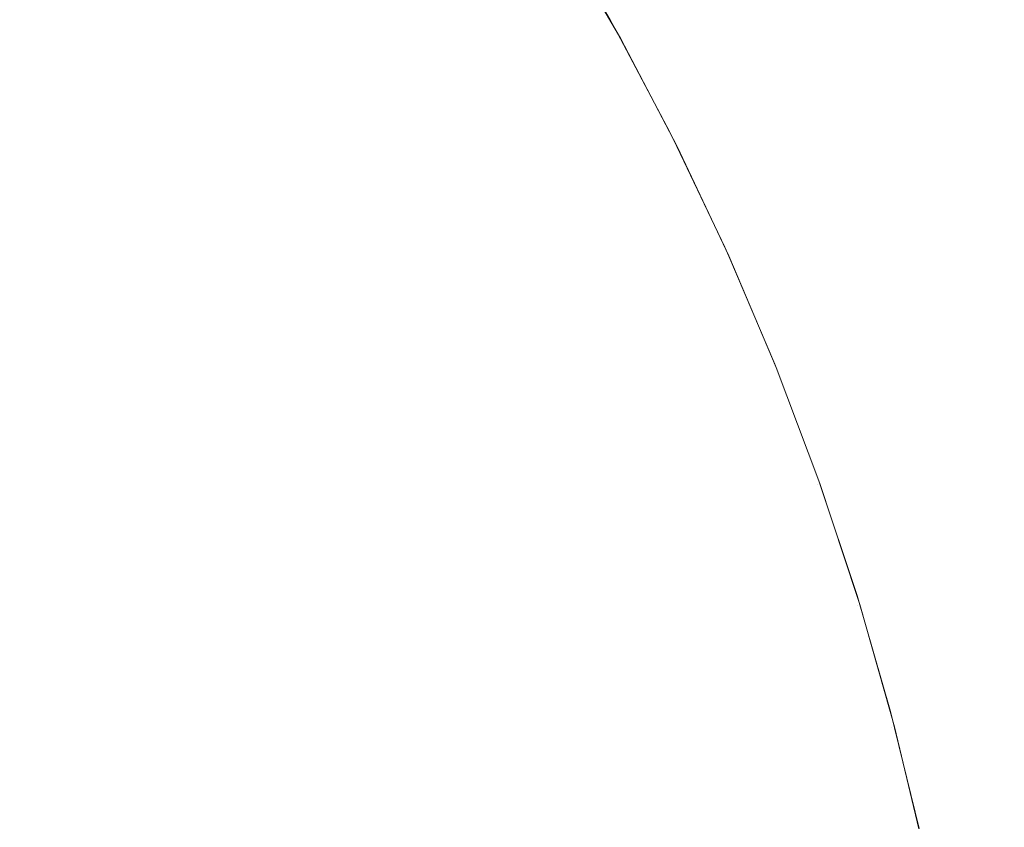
# Model space of a CAD drawing. Header units: centimetres. Extents: x -25.9 to 27.4, y -21.7 to -19.9.
# Tile 90 of 202: x -8.0198 to -7.987, y -19.9381 to -19.9112. Entities that reach past the tile are written whole.
import ezdxf

# ---------------------------------------------------------------- set-up
doc = ezdxf.new("R2010")
doc.units = ezdxf.units.CM
doc.header["$LTSCALE"] = 2.54
doc.layers.add('Lucido design-1', color=7, linetype='Continuous')

# ---------------------------------------------------------------- blocks, each defined once
blk = doc.blocks.new('Gruppo-5-1')
at = {"color": 7, "linetype": 'Continuous', "lineweight": 9}
for points, invisible_edges in [([(-8.016816, -19.907736, 875.673687), (-8.014662, -19.910783, 875.673687), (-8.016344, -19.911919, 875.670122), (-8.018448, -19.908944, 875.670122)], 15), ([(-8.002636, -19.907759, 875.712891), (-8.000495, -19.911407, 875.712891), (-8.000876, -19.91162, 875.708777), (-8.003008, -19.907988, 875.708777)], 15), ([(-8.002409, -19.907619, 875.717024), (-8.000263, -19.911277, 875.717024), (-8.000495, -19.911407, 875.712891), (-8.002636, -19.907759, 875.712891)], 15), ([(-8.001862, -19.908363, 875.721383), (-8.00018, -19.911231, 875.721383), (-8.000263, -19.911277, 875.717024), (-8.002409, -19.907619, 875.717024)], 14), ([(-8.010355, -19.907872, 875.684856), (-8.008212, -19.911192, 875.684856), (-8.009558, -19.912021, 875.68106), (-8.011665, -19.908757, 875.68106)], 15), ([(-8.003008, -19.907988, 875.708777), (-8.000876, -19.91162, 875.708777), (-8.001405, -19.911915, 875.704687), (-8.003524, -19.908305, 875.704687)], 15), ([(-8.003524, -19.908305, 875.704687), (-8.001405, -19.911915, 875.704687), (-8.002081, -19.912292, 875.70063), (-8.004182, -19.908711, 875.70063)], 15), ([(-8.00018, -19.911231, 875.721383), (-8.001849, -19.908355, 875.921383), (-7.999828, -19.911866, 875.921383)], 9), ([(-8.001849, -19.908355, 875.921383), (-8.00174, -19.908355, 875.926372), (-7.999721, -19.911866, 875.926284), (-7.999828, -19.911866, 875.921383)], 7), ([(-8.00174, -19.908355, 875.926372), (-8.001414, -19.908355, 875.931351), (-7.9994, -19.911866, 875.931175), (-7.999721, -19.911866, 875.926284)], 15), ([(-8.001414, -19.908355, 875.931351), (-8.000871, -19.908355, 875.936311), (-7.998867, -19.911866, 875.936048), (-7.9994, -19.911866, 875.931175)], 15), ([(-8.000871, -19.908355, 875.936311), (-8.000112, -19.908355, 875.941243), (-7.998121, -19.911866, 875.940892), (-7.998867, -19.911866, 875.936048)], 15), ([(-8.000112, -19.908355, 875.941243), (-7.999138, -19.908355, 875.946137), (-7.997165, -19.911866, 875.9457), (-7.998121, -19.911866, 875.940892)], 15), ([(-7.999138, -19.908355, 875.946137), (-7.997952, -19.908355, 875.950984), (-7.996, -19.911866, 875.950461), (-7.997165, -19.911866, 875.9457)], 15), ([(-7.997952, -19.908355, 875.950984), (-7.996556, -19.908355, 875.955775), (-7.994628, -19.911866, 875.955167), (-7.996, -19.911866, 875.950461)], 15), ([(-7.996556, -19.908355, 875.955775), (-7.994952, -19.908355, 875.9605), (-7.993052, -19.911866, 875.959808), (-7.994628, -19.911866, 875.955167)], 15), ([(-7.994952, -19.908355, 875.9605), (-7.993143, -19.908355, 875.96515), (-7.991276, -19.911866, 875.964377), (-7.993052, -19.911866, 875.959808)], 15), ([(-7.993143, -19.908355, 875.96515), (-7.991134, -19.908355, 875.969717), (-7.989302, -19.911866, 875.968863), (-7.991276, -19.911866, 875.964377)], 15), ([(-7.991134, -19.908355, 875.969717), (-7.988927, -19.908355, 875.974193), (-7.987134, -19.911866, 875.973259), (-7.989302, -19.911866, 875.968863)], 15), ([(-7.988927, -19.908355, 875.974193), (-7.986527, -19.908355, 875.978567), (-7.984776, -19.911866, 875.977557), (-7.987134, -19.911866, 875.973259)], 15), ([(-8.011665, -19.908757, 875.68106), (-8.009558, -19.912021, 875.68106), (-8.011035, -19.91293, 875.677334), (-8.013101, -19.909728, 875.677334)], 15), ([(-8.004182, -19.908711, 875.70063), (-8.002081, -19.912292, 875.70063), (-8.002901, -19.912751, 875.696612), (-8.004982, -19.909203, 875.696612)], 15), ([(-8.018448, -19.908944, 875.670122), (-8.016344, -19.911919, 875.670122), (-8.018143, -19.913136, 875.666648), (-8.020195, -19.910235, 875.666648)], 15), ([(-8.004982, -19.909203, 875.696612), (-8.002901, -19.912751, 875.696612), (-8.003864, -19.913289, 875.692639), (-8.005922, -19.909782, 875.692639)], 15), ([(-8.013101, -19.909728, 875.677334), (-8.011035, -19.91293, 875.677334), (-8.012639, -19.913918, 875.673687), (-8.014662, -19.910783, 875.673687)], 15), ([(-8.005922, -19.909782, 875.692639), (-8.003864, -19.913289, 875.692639), (-8.004969, -19.913906, 875.688718), (-8.006999, -19.910445, 875.688718)], 15), ([(-8.020195, -19.910235, 875.666648), (-8.018143, -19.913136, 875.666648), (-8.020058, -19.91443, 875.663268), (-8.022053, -19.911609, 875.663268)], 15), ([(-8.006999, -19.910445, 875.688718), (-8.004969, -19.913906, 875.688718), (-8.006212, -19.9146, 875.684856), (-8.008212, -19.911192, 875.684856)], 15), ([(-8.014662, -19.910783, 875.673687), (-8.012639, -19.913918, 875.673687), (-8.014367, -19.914982, 875.670122), (-8.016344, -19.911919, 875.670122)], 15), ([(-25.787481, -19.911134, 876.408631), (-25.787481, -19.913834, 876.410068), (27.312519, -19.913834, 876.410068), (27.312519, -19.911134, 876.408631)], 10), ([(-8.008212, -19.911192, 875.684856), (-8.006212, -19.9146, 875.684856), (-8.007592, -19.915371, 875.68106), (-8.009558, -19.912021, 875.68106)], 15), ([(-8.000263, -19.911277, 875.717024), (-7.998274, -19.915022, 875.717024), (-7.998511, -19.915142, 875.712891), (-8.000495, -19.911407, 875.712891)], 15), ([(-8.000263, -19.911277, 875.717024), (-8.00018, -19.911231, 875.721383), (-7.999839, -19.911872, 875.721383)], 9), ([(-7.999839, -19.911872, 875.721383), (-7.998189, -19.91498, 875.721383), (-7.998274, -19.915022, 875.717024), (-8.000263, -19.911277, 875.717024)], 14), ([(-7.999828, -19.911866, 875.921383), (-7.999839, -19.911872, 875.721383), (-8.00018, -19.911231, 875.721383)], 9), ([(-8.000876, -19.91162, 875.708777), (-7.998901, -19.915339, 875.708777), (-7.999442, -19.915612, 875.704687), (-8.001405, -19.911915, 875.704687)], 15), ([(-8.000495, -19.911407, 875.712891), (-7.998511, -19.915142, 875.712891), (-7.998901, -19.915339, 875.708777), (-8.000876, -19.91162, 875.708777)], 15), ([(-8.016344, -19.911919, 875.670122), (-8.014367, -19.914982, 875.670122), (-8.016217, -19.916121, 875.666648), (-8.018143, -19.913136, 875.666648)], 15), ([(-8.009558, -19.912021, 875.68106), (-8.007592, -19.915371, 875.68106), (-8.009106, -19.916217, 875.677334), (-8.011035, -19.91293, 875.677334)], 15), ([(-8.001405, -19.911915, 875.704687), (-7.999442, -19.915612, 875.704687), (-8.000133, -19.91596, 875.70063), (-8.002081, -19.912292, 875.70063)], 15), ([(-7.998189, -19.91498, 875.721383), (-7.999839, -19.911872, 875.721383), (-7.999828, -19.911866, 875.921383)], 10), ([(-7.998189, -19.91498, 875.721383), (-7.999828, -19.911866, 875.921383), (-7.997952, -19.915452, 875.921383)], 9), ([(-7.999828, -19.911866, 875.921383), (-7.999721, -19.911866, 875.926284), (-7.997847, -19.915452, 875.926202), (-7.997952, -19.915452, 875.921383)], 7), ([(-7.999721, -19.911866, 875.926284), (-7.9994, -19.911866, 875.931175), (-7.997532, -19.915452, 875.931012), (-7.997847, -19.915452, 875.926202)], 15), ([(-7.9994, -19.911866, 875.931175), (-7.998867, -19.911866, 875.936048), (-7.997007, -19.915452, 875.935803), (-7.997532, -19.915452, 875.931012)], 15), ([(-7.998867, -19.911866, 875.936048), (-7.998121, -19.911866, 875.940892), (-7.996274, -19.915452, 875.940567), (-7.997007, -19.915452, 875.935803)], 15), ([(-7.998121, -19.911866, 875.940892), (-7.997165, -19.911866, 875.9457), (-7.995334, -19.915452, 875.945294), (-7.996274, -19.915452, 875.940567)], 15), ([(-7.997165, -19.911866, 875.9457), (-7.996, -19.911866, 875.950461), (-7.994188, -19.915452, 875.949975), (-7.995334, -19.915452, 875.945294)], 15), ([(-7.996, -19.911866, 875.950461), (-7.994628, -19.911866, 875.955167), (-7.992839, -19.915452, 875.954603), (-7.994188, -19.915452, 875.949975)], 15), ([(-7.994628, -19.911866, 875.955167), (-7.993052, -19.911866, 875.959808), (-7.99129, -19.915452, 875.959167), (-7.992839, -19.915452, 875.954603)], 15), ([(-7.993052, -19.911866, 875.959808), (-7.991276, -19.911866, 875.964377), (-7.989543, -19.915452, 875.963659), (-7.99129, -19.915452, 875.959167)], 15), ([(-7.991276, -19.911866, 875.964377), (-7.989302, -19.911866, 875.968863), (-7.987602, -19.915452, 875.968071), (-7.989543, -19.915452, 875.963659)], 15), ([(-7.989302, -19.911866, 875.968863), (-7.987134, -19.911866, 875.973259), (-7.98547, -19.915452, 875.972393), (-7.987602, -19.915452, 875.968071)], 15), ([(-7.987134, -19.911866, 875.973259), (-7.984776, -19.911866, 875.977557), (-7.983152, -19.915452, 875.976619), (-7.98547, -19.915452, 875.972393)], 15), ([(-8.002081, -19.912292, 875.70063), (-8.000133, -19.91596, 875.70063), (-8.000972, -19.916383, 875.696612), (-8.002901, -19.912751, 875.696612)], 15), ([(-8.011035, -19.91293, 875.677334), (-8.009106, -19.916217, 875.677334), (-8.01075, -19.917135, 875.673687), (-8.012639, -19.913918, 875.673687)], 15), ([(-8.002901, -19.912751, 875.696612), (-8.000972, -19.916383, 875.696612), (-8.001957, -19.91688, 875.692639), (-8.003864, -19.913289, 875.692639)], 15), ([(-8.018143, -19.913136, 875.666648), (-8.016217, -19.916121, 875.666648), (-8.018185, -19.917332, 875.663268), (-8.020058, -19.91443, 875.663268)], 15), ([(-8.003864, -19.913289, 875.692639), (-8.001957, -19.91688, 875.692639), (-8.003087, -19.917449, 875.688718), (-8.004969, -19.913906, 875.688718)], 15), ([(27.312519, -19.914889, 876.410631), (27.312519, -19.913834, 876.410068), (-25.787481, -19.913834, 876.410068), (-25.787481, -19.914889, 876.410631)], 10), ([(-8.012639, -19.913918, 875.673687), (-8.01075, -19.917135, 875.673687), (-8.012522, -19.918125, 875.670122), (-8.014367, -19.914982, 875.670122)], 15), ([(-8.004969, -19.913906, 875.688718), (-8.003087, -19.917449, 875.688718), (-8.004359, -19.91809, 875.684856), (-8.006212, -19.9146, 875.684856)], 15), ([(-8.020058, -19.91443, 875.663268), (-8.018185, -19.917332, 875.663268), (-8.020267, -19.918614, 875.659988), (-8.022084, -19.915799, 875.659988)], 15), ([(-8.006212, -19.9146, 875.684856), (-8.004359, -19.91809, 875.684856), (-8.00577, -19.918802, 875.68106), (-8.007592, -19.915371, 875.68106)], 15), ([(-25.787481, -19.914889, 876.410631), (-25.787481, -19.917746, 876.411999), (27.312519, -19.917746, 876.411999), (27.312519, -19.914889, 876.410631)], 10), ([(-8.014367, -19.914982, 875.670122), (-8.012522, -19.918125, 875.670122), (-8.014419, -19.919185, 875.666648), (-8.016217, -19.916121, 875.666648)], 15), ([(-7.998274, -19.915022, 875.717024), (-7.998189, -19.91498, 875.721383), (-7.997961, -19.915456, 875.721383)], 9), ([(-7.997952, -19.915452, 875.921383), (-7.997961, -19.915456, 875.721383), (-7.998189, -19.91498, 875.721383)], 9), ([(-7.998901, -19.915339, 875.708777), (-7.997085, -19.919139, 875.708777), (-7.997637, -19.919388, 875.704687), (-7.999442, -19.915612, 875.704687)], 15), ([(-7.998511, -19.915142, 875.712891), (-7.996688, -19.918959, 875.712891), (-7.997085, -19.919139, 875.708777), (-7.998901, -19.915339, 875.708777)], 15), ([(-7.998274, -19.915022, 875.717024), (-7.996445, -19.918849, 875.717024), (-7.996688, -19.918959, 875.712891), (-7.998511, -19.915142, 875.712891)], 15), ([(-7.997961, -19.915456, 875.721383), (-7.996358, -19.91881, 875.721383), (-7.996445, -19.918849, 875.717024), (-7.998274, -19.915022, 875.717024)], 14), ([(-8.007592, -19.915371, 875.68106), (-8.00577, -19.918802, 875.68106), (-8.007318, -19.919583, 875.677334), (-8.009106, -19.916217, 875.677334)], 15), ([(-7.999442, -19.915612, 875.704687), (-7.997637, -19.919388, 875.704687), (-7.998342, -19.919707, 875.70063), (-8.000133, -19.91596, 875.70063)], 15), ([(-7.996358, -19.91881, 875.721383), (-7.997961, -19.915456, 875.721383), (-7.997952, -19.915452, 875.921383)], 10), ([(-7.996358, -19.91881, 875.721383), (-7.997952, -19.915452, 875.921383), (-7.996225, -19.919106, 875.921383)], 9), ([(-7.997952, -19.915452, 875.921383), (-7.997847, -19.915452, 875.926202), (-7.996121, -19.919106, 875.926127), (-7.996225, -19.919106, 875.921383)], 7), ([(-7.997847, -19.915452, 875.926202), (-7.997532, -19.915452, 875.931012), (-7.995811, -19.919106, 875.930861), (-7.996121, -19.919106, 875.926127)], 15), ([(-7.997532, -19.915452, 875.931012), (-7.997007, -19.915452, 875.935803), (-7.995295, -19.919106, 875.935577), (-7.995811, -19.919106, 875.930861)], 15), ([(-7.997007, -19.915452, 875.935803), (-7.996274, -19.915452, 875.940567), (-7.994573, -19.919106, 875.940267), (-7.995295, -19.919106, 875.935577)], 15), ([(-7.996274, -19.915452, 875.940567), (-7.995334, -19.915452, 875.945294), (-7.993647, -19.919106, 875.94492), (-7.994573, -19.919106, 875.940267)], 15), ([(-7.995334, -19.915452, 875.945294), (-7.994188, -19.915452, 875.949975), (-7.99252, -19.919106, 875.949528), (-7.993647, -19.919106, 875.94492)], 15), ([(-7.994188, -19.915452, 875.949975), (-7.992839, -19.915452, 875.954603), (-7.991192, -19.919106, 875.954083), (-7.99252, -19.919106, 875.949528)], 15), ([(-7.992839, -19.915452, 875.954603), (-7.99129, -19.915452, 875.959167), (-7.989667, -19.919106, 875.958576), (-7.991192, -19.919106, 875.954083)], 15), ([(-7.99129, -19.915452, 875.959167), (-7.989543, -19.915452, 875.963659), (-7.987947, -19.919106, 875.962998), (-7.989667, -19.919106, 875.958576)], 15), ([(-7.989543, -19.915452, 875.963659), (-7.987602, -19.915452, 875.968071), (-7.986037, -19.919106, 875.967341), (-7.987947, -19.919106, 875.962998)], 15), ([(-7.987602, -19.915452, 875.968071), (-7.98547, -19.915452, 875.972393), (-7.983938, -19.919106, 875.971596), (-7.986037, -19.919106, 875.967341)], 15), ([(-8.000133, -19.91596, 875.70063), (-7.998342, -19.919707, 875.70063), (-7.999198, -19.920094, 875.696612), (-8.000972, -19.916383, 875.696612)], 15), ([(-8.016217, -19.916121, 875.666648), (-8.014419, -19.919185, 875.666648), (-8.016436, -19.920312, 875.663268), (-8.018185, -19.917332, 875.663268)], 15), ([(-8.009106, -19.916217, 875.677334), (-8.007318, -19.919583, 875.677334), (-8.009, -19.920431, 875.673687), (-8.01075, -19.917135, 875.673687)], 15), ([(-8.000972, -19.916383, 875.696612), (-7.999198, -19.920094, 875.696612), (-8.000204, -19.920548, 875.692639), (-8.001957, -19.91688, 875.692639)], 15), ([(-8.001957, -19.91688, 875.692639), (-8.000204, -19.920548, 875.692639), (-8.001357, -19.921069, 875.688718), (-8.003087, -19.917449, 875.688718)], 15), ([(-8.01075, -19.917135, 875.673687), (-8.009, -19.920431, 875.673687), (-8.010813, -19.921345, 875.670122), (-8.012522, -19.918125, 875.670122)], 15), ([(-8.018185, -19.917332, 875.663268), (-8.016436, -19.920312, 875.663268), (-8.018571, -19.921504, 875.659988), (-8.020267, -19.918614, 875.659988)], 15), ([(-8.003087, -19.917449, 875.688718), (-8.001357, -19.921069, 875.688718), (-8.002655, -19.921656, 875.684856), (-8.004359, -19.91809, 875.684856)], 15), ([(27.312519, -19.918732, 876.412471), (27.312519, -19.917746, 876.411999), (-25.787481, -19.917746, 876.411999), (-25.787481, -19.918732, 876.412471)], 10), ([(-8.012522, -19.918125, 875.670122), (-8.010813, -19.921345, 875.670122), (-8.012752, -19.922323, 875.666648), (-8.014419, -19.919185, 875.666648)], 15), ([(-8.004359, -19.91809, 875.684856), (-8.002655, -19.921656, 875.684856), (-8.004095, -19.922307, 875.68106), (-8.00577, -19.918802, 875.68106)], 15), ([(-8.020267, -19.918614, 875.659988), (-8.018571, -19.921504, 875.659988), (-8.020818, -19.92276, 875.656814), (-8.022459, -19.919964, 875.656814)], 15), ([(-25.787481, -19.918732, 876.412471), (-25.787481, -19.921738, 876.413756), (27.312519, -19.921738, 876.413756), (27.312519, -19.918732, 876.412471)], 10), ([(-8.00577, -19.918802, 875.68106), (-8.004095, -19.922307, 875.68106), (-8.005675, -19.923021, 875.677334), (-8.007318, -19.919583, 875.677334)], 15), ([(-7.996445, -19.918849, 875.717024), (-7.994781, -19.92275, 875.717024), (-7.995027, -19.922849, 875.712891), (-7.996688, -19.918959, 875.712891)], 15), ([(-7.996445, -19.918849, 875.717024), (-7.996358, -19.91881, 875.721383), (-7.996231, -19.919109, 875.721383)], 9), ([(-7.996231, -19.919109, 875.721383), (-7.994692, -19.922714, 875.721383), (-7.994781, -19.92275, 875.717024), (-7.996445, -19.918849, 875.717024)], 14), ([(-7.996225, -19.919106, 875.921383), (-7.996231, -19.919109, 875.721383), (-7.996358, -19.91881, 875.721383)], 9), ([(-8.014419, -19.919185, 875.666648), (-8.012752, -19.922323, 875.666648), (-8.014816, -19.923363, 875.663268), (-8.016436, -19.920312, 875.663268)], 15), ([(-7.997085, -19.919139, 875.708777), (-7.995433, -19.923012, 875.708777), (-7.995995, -19.923238, 875.704687), (-7.997637, -19.919388, 875.704687)], 15), ([(-7.996688, -19.918959, 875.712891), (-7.995027, -19.922849, 875.712891), (-7.995433, -19.923012, 875.708777), (-7.997085, -19.919139, 875.708777)], 15), ([(-7.994692, -19.922714, 875.721383), (-7.996231, -19.919109, 875.721383), (-7.996225, -19.919106, 875.921383)], 10), ([(-7.996225, -19.919106, 875.921383), (-7.994649, -19.922823, 875.921383), (-7.994651, -19.922824, 875.721383), (-7.994692, -19.922714, 875.721383)], 10), ([(-7.996225, -19.919106, 875.921383), (-7.996121, -19.919106, 875.926127), (-7.994547, -19.922823, 875.926058), (-7.994649, -19.922823, 875.921383)], 7), ([(-7.996121, -19.919106, 875.926127), (-7.995811, -19.919106, 875.930861), (-7.994241, -19.922823, 875.930724), (-7.994547, -19.922823, 875.926058)], 15), ([(-7.995811, -19.919106, 875.930861), (-7.995295, -19.919106, 875.935577), (-7.993732, -19.922823, 875.935372), (-7.994241, -19.922823, 875.930724)], 15), ([(-7.995295, -19.919106, 875.935577), (-7.994573, -19.919106, 875.940267), (-7.99302, -19.922823, 875.939993), (-7.993732, -19.922823, 875.935372)], 15), ([(-7.994573, -19.919106, 875.940267), (-7.993647, -19.919106, 875.94492), (-7.992108, -19.922823, 875.944579), (-7.99302, -19.922823, 875.939993)], 15), ([(-7.993647, -19.919106, 875.94492), (-7.99252, -19.919106, 875.949528), (-7.990997, -19.922823, 875.94912), (-7.992108, -19.922823, 875.944579)], 15), ([(-7.99252, -19.919106, 875.949528), (-7.991192, -19.919106, 875.954083), (-7.989689, -19.922823, 875.953609), (-7.990997, -19.922823, 875.94912)], 15), ([(-7.991192, -19.919106, 875.954083), (-7.989667, -19.919106, 875.958576), (-7.988186, -19.922823, 875.958037), (-7.989689, -19.922823, 875.953609)], 15), ([(-7.989667, -19.919106, 875.958576), (-7.987947, -19.919106, 875.962998), (-7.986491, -19.922823, 875.962395), (-7.988186, -19.922823, 875.958037)], 15), ([(-7.987947, -19.919106, 875.962998), (-7.986037, -19.919106, 875.967341), (-7.984608, -19.922823, 875.966674), (-7.986491, -19.922823, 875.962395)], 15), ([(-8.007318, -19.919583, 875.677334), (-8.005675, -19.923021, 875.677334), (-8.007391, -19.923797, 875.673687), (-8.009, -19.920431, 875.673687)], 15), ([(-7.997637, -19.919388, 875.704687), (-7.995995, -19.923238, 875.704687), (-7.996712, -19.923526, 875.70063), (-7.998342, -19.919707, 875.70063)], 15), ([(-7.998342, -19.919707, 875.70063), (-7.996712, -19.923526, 875.70063), (-7.997584, -19.923876, 875.696612), (-7.999198, -19.920094, 875.696612)], 15), ([(-7.999198, -19.920094, 875.696612), (-7.997584, -19.923876, 875.696612), (-7.998608, -19.924288, 875.692639), (-8.000204, -19.920548, 875.692639)], 15), ([(-8.016436, -19.920312, 875.663268), (-8.014816, -19.923363, 875.663268), (-8.016999, -19.924464, 875.659988), (-8.018571, -19.921504, 875.659988)], 15), ([(-8.009, -19.920431, 875.673687), (-8.007391, -19.923797, 875.673687), (-8.009241, -19.924633, 875.670122), (-8.010813, -19.921345, 875.670122)], 15), ([(-8.000204, -19.920548, 875.692639), (-7.998608, -19.924288, 875.692639), (-7.999782, -19.92476, 875.688718), (-8.001357, -19.921069, 875.688718)], 15), ([(-8.001357, -19.921069, 875.688718), (-7.999782, -19.92476, 875.688718), (-8.001104, -19.925291, 875.684856), (-8.002655, -19.921656, 875.684856)], 15), ([(-8.018571, -19.921504, 875.659988), (-8.016999, -19.924464, 875.659988), (-8.019298, -19.925623, 875.656814), (-8.020818, -19.92276, 875.656814)], 15), ([(-8.010813, -19.921345, 875.670122), (-8.009241, -19.924633, 875.670122), (-8.011221, -19.925528, 875.666648), (-8.012752, -19.922323, 875.666648)], 15), ([(27.312519, -19.922654, 876.414148), (27.312519, -19.921738, 876.413756), (-25.787481, -19.921738, 876.413756), (-25.787481, -19.922654, 876.414148)], 10), ([(-8.002655, -19.921656, 875.684856), (-8.001104, -19.925291, 875.684856), (-8.00257, -19.92588, 875.68106), (-8.004095, -19.922307, 875.68106)], 15), ([(-8.012752, -19.922323, 875.666648), (-8.011221, -19.925528, 875.666648), (-8.013326, -19.92648, 875.663268), (-8.014816, -19.923363, 875.663268)], 15), ([(-8.004095, -19.922307, 875.68106), (-8.00257, -19.92588, 875.68106), (-8.004179, -19.926527, 875.677334), (-8.005675, -19.923021, 875.677334)], 15), ([(-25.787481, -19.922654, 876.414148), (-25.787481, -19.925803, 876.415338), (27.312519, -19.925803, 876.415338), (27.312519, -19.922654, 876.414148)], 10), ([(-8.020818, -19.92276, 875.656814), (-8.019298, -19.925623, 875.656814), (-8.021708, -19.926838, 875.65375), (-8.023175, -19.924076, 875.65375)], 15), ([(-7.995027, -19.922849, 875.712891), (-7.993534, -19.926806, 875.712891), (-7.993946, -19.926952, 875.708777), (-7.995433, -19.923012, 875.708777)], 15), ([(-7.994781, -19.92275, 875.717024), (-7.993283, -19.926718, 875.717024), (-7.993534, -19.926806, 875.712891), (-7.995027, -19.922849, 875.712891)], 15), ([(-7.994781, -19.92275, 875.717024), (-7.994692, -19.922714, 875.721383), (-7.994651, -19.922824, 875.721383)], 9), ([(-7.993283, -19.926718, 875.717024), (-7.994781, -19.92275, 875.717024), (-7.994651, -19.922824, 875.721383), (-7.993227, -19.926597, 875.721383)], 11), ([(-7.994651, -19.922824, 875.721383), (-7.994649, -19.922823, 875.921383), (-7.993225, -19.926597, 875.921383), (-7.993227, -19.926597, 875.721383)], 5), ([(-7.994649, -19.922823, 875.921383), (-7.994547, -19.922823, 875.926058), (-7.993124, -19.926597, 875.925996), (-7.993225, -19.926597, 875.921383)], 7), ([(-7.994547, -19.922823, 875.926058), (-7.994241, -19.922823, 875.930724), (-7.992823, -19.926597, 875.9306), (-7.993124, -19.926597, 875.925996)], 15), ([(-7.994241, -19.922823, 875.930724), (-7.993732, -19.922823, 875.935372), (-7.99232, -19.926597, 875.935186), (-7.992823, -19.926597, 875.9306)], 15), ([(-7.993732, -19.922823, 875.935372), (-7.99302, -19.922823, 875.939993), (-7.991619, -19.926597, 875.939746), (-7.99232, -19.926597, 875.935186)], 15), ([(-7.99302, -19.922823, 875.939993), (-7.992108, -19.922823, 875.944579), (-7.990718, -19.926597, 875.944271), (-7.991619, -19.926597, 875.939746)], 15), ([(-7.992108, -19.922823, 875.944579), (-7.990997, -19.922823, 875.94912), (-7.989622, -19.926597, 875.948752), (-7.990718, -19.926597, 875.944271)], 15), ([(-7.990997, -19.922823, 875.94912), (-7.989689, -19.922823, 875.953609), (-7.988331, -19.926597, 875.953181), (-7.989622, -19.926597, 875.948752)], 15), ([(-7.989689, -19.922823, 875.953609), (-7.988186, -19.922823, 875.958037), (-7.986848, -19.926597, 875.95755), (-7.988331, -19.926597, 875.953181)], 15), ([(-7.988186, -19.922823, 875.958037), (-7.986491, -19.922823, 875.962395), (-7.985176, -19.926597, 875.96185), (-7.986848, -19.926597, 875.95755)], 15), ([(-8.005675, -19.923021, 875.677334), (-8.004179, -19.926527, 875.677334), (-8.005927, -19.927229, 875.673687), (-8.007391, -19.923797, 875.673687)], 15), ([(-7.995433, -19.923012, 875.708777), (-7.993946, -19.926952, 875.708777), (-7.994517, -19.927154, 875.704687), (-7.995995, -19.923238, 875.704687)], 15), ([(-8.014816, -19.923363, 875.663268), (-8.013326, -19.92648, 875.663268), (-8.015554, -19.927487, 875.659988), (-8.016999, -19.924464, 875.659988)], 15), ([(-7.996712, -19.923526, 875.70063), (-7.995246, -19.927411, 875.70063), (-7.996132, -19.927724, 875.696612), (-7.997584, -19.923876, 875.696612)], 15), ([(-7.995995, -19.923238, 875.704687), (-7.994517, -19.927154, 875.704687), (-7.995246, -19.927411, 875.70063), (-7.996712, -19.923526, 875.70063)], 15), ([(-8.007391, -19.923797, 875.673687), (-8.005927, -19.927229, 875.673687), (-8.007811, -19.927986, 875.670122), (-8.009241, -19.924633, 875.670122)], 15), ([(-7.997584, -19.923876, 875.696612), (-7.996132, -19.927724, 875.696612), (-7.997173, -19.928092, 875.692639), (-7.998608, -19.924288, 875.692639)], 15), ([(-8.016999, -19.924464, 875.659988), (-8.015554, -19.927487, 875.659988), (-8.0179, -19.928547, 875.656814), (-8.019298, -19.925623, 875.656814)], 15), ([(-7.998608, -19.924288, 875.692639), (-7.997173, -19.928092, 875.692639), (-7.998366, -19.928513, 875.688718), (-7.999782, -19.92476, 875.688718)], 15), ([(-8.009241, -19.924633, 875.670122), (-8.007811, -19.927986, 875.670122), (-8.009826, -19.928796, 875.666648), (-8.011221, -19.925528, 875.666648)], 15), ([(-7.999782, -19.92476, 875.688718), (-7.998366, -19.928513, 875.688718), (-7.999709, -19.928988, 875.684856), (-8.001104, -19.925291, 875.684856)], 15), ([(-8.001104, -19.925291, 875.684856), (-7.999709, -19.928988, 875.684856), (-8.001199, -19.929515, 875.68106), (-8.00257, -19.92588, 875.68106)], 15), ([(27.312519, -19.92665, 876.415659), (27.312519, -19.925803, 876.415338), (-25.787481, -19.925803, 876.415338), (-25.787481, -19.92665, 876.415659)], 10), ([(-8.019298, -19.925623, 875.656814), (-8.0179, -19.928547, 875.656814), (-8.02036, -19.929659, 875.65375), (-8.021708, -19.926838, 875.65375)], 15), ([(-8.011221, -19.925528, 875.666648), (-8.009826, -19.928796, 875.666648), (-8.011971, -19.929657, 875.663268), (-8.013326, -19.92648, 875.663268)], 15), ([(-8.00257, -19.92588, 875.68106), (-8.001199, -19.929515, 875.68106), (-8.002834, -19.930092, 875.677334), (-8.004179, -19.926527, 875.677334)], 15), ([(-8.013326, -19.92648, 875.663268), (-8.011971, -19.929657, 875.663268), (-8.014239, -19.930569, 875.659988), (-8.015554, -19.927487, 875.659988)], 15), ([(-25.787481, -19.92665, 876.415659), (-25.787481, -19.929934, 876.416742), (27.312519, -19.929934, 876.416742), (27.312519, -19.92665, 876.415659)], 10), ([(-8.004179, -19.926527, 875.677334), (-8.002834, -19.930092, 875.677334), (-8.00461, -19.93072, 875.673687), (-8.005927, -19.927229, 875.673687)], 15), ([(-7.993534, -19.926806, 875.712891), (-7.99221, -19.930824, 875.712891), (-7.992627, -19.930951, 875.708777), (-7.993946, -19.926952, 875.708777)], 15), ([(-7.993283, -19.926718, 875.717024), (-7.991955, -19.930746, 875.717024), (-7.99221, -19.930824, 875.712891), (-7.993534, -19.926806, 875.712891)], 15), ([(-7.993227, -19.926597, 875.721383), (-7.993193, -19.926686, 875.721383), (-7.993283, -19.926718, 875.717024)], 10), ([(-7.991955, -19.930746, 875.717024), (-7.993283, -19.926718, 875.717024), (-7.993193, -19.926686, 875.721383), (-7.991962, -19.930422, 875.721383)], 11), ([(-7.993193, -19.926686, 875.721383), (-7.993227, -19.926597, 875.721383), (-7.993225, -19.926597, 875.921383)], 10), ([(-7.993225, -19.926597, 875.921383), (-7.991956, -19.93042, 875.921383), (-7.991962, -19.930422, 875.721383), (-7.993193, -19.926686, 875.721383)], 10), ([(-7.993225, -19.926597, 875.921383), (-7.993124, -19.926597, 875.925996), (-7.991857, -19.93042, 875.925941), (-7.991956, -19.93042, 875.921383)], 7), ([(-7.993124, -19.926597, 875.925996), (-7.992823, -19.926597, 875.9306), (-7.991559, -19.93042, 875.930489), (-7.991857, -19.93042, 875.925941)], 15), ([(-7.992823, -19.926597, 875.9306), (-7.99232, -19.926597, 875.935186), (-7.991062, -19.93042, 875.93502), (-7.991559, -19.93042, 875.930489)], 15), ([(-7.99232, -19.926597, 875.935186), (-7.991619, -19.926597, 875.939746), (-7.990369, -19.93042, 875.939525), (-7.991062, -19.93042, 875.93502)], 15), ([(-7.991619, -19.926597, 875.939746), (-7.990718, -19.926597, 875.944271), (-7.98948, -19.93042, 875.943996), (-7.990369, -19.93042, 875.939525)], 15), ([(-7.990718, -19.926597, 875.944271), (-7.989622, -19.926597, 875.948752), (-7.988396, -19.93042, 875.948424), (-7.98948, -19.93042, 875.943996)], 15), ([(-7.989622, -19.926597, 875.948752), (-7.988331, -19.926597, 875.953181), (-7.987121, -19.93042, 875.9528), (-7.988396, -19.93042, 875.948424)], 15), ([(-7.988331, -19.926597, 875.953181), (-7.986848, -19.926597, 875.95755), (-7.985656, -19.93042, 875.957116), (-7.987121, -19.93042, 875.9528)], 15), ([(-7.993946, -19.926952, 875.708777), (-7.992627, -19.930951, 875.708777), (-7.993207, -19.931129, 875.704687), (-7.994517, -19.927154, 875.704687)], 15), ([(-8.005927, -19.927229, 875.673687), (-8.00461, -19.93072, 875.673687), (-8.006524, -19.931396, 875.670122), (-8.007811, -19.927986, 875.670122)], 15), ([(-7.995246, -19.927411, 875.70063), (-7.993946, -19.931355, 875.70063), (-7.994845, -19.93163, 875.696612), (-7.996132, -19.927724, 875.696612)], 15), ([(-7.994517, -19.927154, 875.704687), (-7.993207, -19.931129, 875.704687), (-7.993946, -19.931355, 875.70063), (-7.995246, -19.927411, 875.70063)], 15), ([(-8.015554, -19.927487, 875.659988), (-8.014239, -19.930569, 875.659988), (-8.016628, -19.931529, 875.656814), (-8.0179, -19.928547, 875.656814)], 15), ([(-7.996132, -19.927724, 875.696612), (-7.994845, -19.93163, 875.696612), (-7.9959, -19.931954, 875.692639), (-7.997173, -19.928092, 875.692639)], 15), ([(-8.007811, -19.927986, 875.670122), (-8.006524, -19.931396, 875.670122), (-8.008572, -19.93212, 875.666648), (-8.009826, -19.928796, 875.666648)], 15), ([(-7.997173, -19.928092, 875.692639), (-7.9959, -19.931954, 875.692639), (-7.99711, -19.932324, 875.688718), (-7.998366, -19.928513, 875.688718)], 15), ([(-8.0179, -19.928547, 875.656814), (-8.016628, -19.931529, 875.656814), (-8.019133, -19.932535, 875.65375), (-8.02036, -19.929659, 875.65375)], 15), ([(-7.998366, -19.928513, 875.688718), (-7.99711, -19.932324, 875.688718), (-7.998471, -19.932741, 875.684856), (-7.999709, -19.928988, 875.684856)], 15), ([(-8.009826, -19.928796, 875.666648), (-8.008572, -19.93212, 875.666648), (-8.010751, -19.932889, 875.663268), (-8.011971, -19.929657, 875.663268)], 15), ([(-7.999709, -19.928988, 875.684856), (-7.998471, -19.932741, 875.684856), (-7.999983, -19.933204, 875.68106), (-8.001199, -19.929515, 875.68106)], 15), ([(-8.02036, -19.929659, 875.65375), (-8.019133, -19.932535, 875.65375), (-8.021749, -19.933587, 875.650802), (-8.02293, -19.930821, 875.650802)], 15), ([(-8.011971, -19.929657, 875.663268), (-8.010751, -19.932889, 875.663268), (-8.013056, -19.933704, 875.659988), (-8.014239, -19.930569, 875.659988)], 15), ([(-8.001199, -19.929515, 875.68106), (-7.999983, -19.933204, 875.68106), (-8.001641, -19.933712, 875.677334), (-8.002834, -19.930092, 875.677334)], 15), ([(27.312519, -19.930713, 876.416999), (27.312519, -19.929934, 876.416742), (-25.787481, -19.929934, 876.416742), (-25.787481, -19.930713, 876.416999)], 10), ([(-8.002834, -19.930092, 875.677334), (-8.001641, -19.933712, 875.677334), (-8.003442, -19.934263, 875.673687), (-8.00461, -19.93072, 875.673687)], 15), ([(-7.991865, -19.930718, 875.721383), (-7.991962, -19.930422, 875.721383), (-7.991956, -19.93042, 875.921383)], 10), ([(-7.991962, -19.930422, 875.721383), (-7.991865, -19.930718, 875.721383), (-7.991955, -19.930746, 875.717024)], 10), ([(-7.991956, -19.93042, 875.921383), (-7.990844, -19.934287, 875.921383), (-7.990853, -19.934289, 875.721383), (-7.991865, -19.930718, 875.721383)], 10), ([(-7.991956, -19.93042, 875.921383), (-7.991857, -19.93042, 875.925941), (-7.990745, -19.934287, 875.925892), (-7.990844, -19.934287, 875.921383)], 7), ([(-7.991857, -19.93042, 875.925941), (-7.991559, -19.93042, 875.930489), (-7.99045, -19.934287, 875.930392), (-7.990745, -19.934287, 875.925892)], 15), ([(-7.991559, -19.93042, 875.930489), (-7.991062, -19.93042, 875.93502), (-7.989959, -19.934287, 875.934875), (-7.99045, -19.934287, 875.930392)], 15), ([(-7.991062, -19.93042, 875.93502), (-7.990369, -19.93042, 875.939525), (-7.989273, -19.934287, 875.939332), (-7.989959, -19.934287, 875.934875)], 15), ([(-7.990369, -19.93042, 875.939525), (-7.98948, -19.93042, 875.943996), (-7.988394, -19.934287, 875.943755), (-7.989273, -19.934287, 875.939332)], 15), ([(-7.98948, -19.93042, 875.943996), (-7.988396, -19.93042, 875.948424), (-7.987322, -19.934287, 875.948136), (-7.988394, -19.934287, 875.943755)], 15), ([(-7.988396, -19.93042, 875.948424), (-7.987121, -19.93042, 875.9528), (-7.98606, -19.934287, 875.952465), (-7.987322, -19.934287, 875.948136)], 15), ([(-7.987121, -19.93042, 875.9528), (-7.985656, -19.93042, 875.957116), (-7.98461, -19.934287, 875.956736), (-7.98606, -19.934287, 875.952465)], 15), ([(-25.787481, -19.930713, 876.416999), (-25.787481, -19.934122, 876.417963), (27.312519, -19.934122, 876.417963), (27.312519, -19.930713, 876.416999)], 10), ([(-8.014239, -19.930569, 875.659988), (-8.013056, -19.933704, 875.659988), (-8.015484, -19.934562, 875.656814), (-8.016628, -19.931529, 875.656814)], 15), ([(-8.00461, -19.93072, 875.673687), (-8.003442, -19.934263, 875.673687), (-8.005383, -19.934858, 875.670122), (-8.006524, -19.931396, 875.670122)], 15), ([(-7.991955, -19.930746, 875.717024), (-7.9908, -19.934826, 875.717024), (-7.991058, -19.934893, 875.712891), (-7.99221, -19.930824, 875.712891)], 15), ([(-7.9908, -19.934826, 875.717024), (-7.991955, -19.930746, 875.717024), (-7.991865, -19.930718, 875.721383), (-7.990853, -19.934289, 875.721383)], 11), ([(-7.992627, -19.930951, 875.708777), (-7.99148, -19.935003, 875.708777), (-7.992066, -19.935156, 875.704687), (-7.993207, -19.931129, 875.704687)], 15), ([(-7.99221, -19.930824, 875.712891), (-7.991058, -19.934893, 875.712891), (-7.99148, -19.935003, 875.708777), (-7.992627, -19.930951, 875.708777)], 15), ([(-8.006524, -19.931396, 875.670122), (-8.005383, -19.934858, 875.670122), (-8.00746, -19.935494, 875.666648), (-8.008572, -19.93212, 875.666648)], 15), ([(-7.993946, -19.931355, 875.70063), (-7.992815, -19.935351, 875.70063), (-7.993724, -19.935588, 875.696612), (-7.994845, -19.93163, 875.696612)], 15), ([(-7.993207, -19.931129, 875.704687), (-7.992066, -19.935156, 875.704687), (-7.992815, -19.935351, 875.70063), (-7.993946, -19.931355, 875.70063)], 15), ([(-8.016628, -19.931529, 875.656814), (-8.015484, -19.934562, 875.656814), (-8.018029, -19.935461, 875.65375), (-8.019133, -19.932535, 875.65375)], 15), ([(-7.994845, -19.93163, 875.696612), (-7.993724, -19.935588, 875.696612), (-7.994792, -19.935866, 875.692639), (-7.9959, -19.931954, 875.692639)], 15), ([(-7.9959, -19.931954, 875.692639), (-7.994792, -19.935866, 875.692639), (-7.996016, -19.936184, 875.688718), (-7.99711, -19.932324, 875.688718)], 15), ([(-8.008572, -19.93212, 875.666648), (-8.00746, -19.935494, 875.666648), (-8.009669, -19.93617, 875.663268), (-8.010751, -19.932889, 875.663268)], 15), ([(-7.99711, -19.932324, 875.688718), (-7.996016, -19.936184, 875.688718), (-7.997395, -19.936543, 875.684856), (-7.998471, -19.932741, 875.684856)], 15), ([(-8.019133, -19.932535, 875.65375), (-8.018029, -19.935461, 875.65375), (-8.020688, -19.9364, 875.650802), (-8.021749, -19.933587, 875.650802)], 15), ([(-8.010751, -19.932889, 875.663268), (-8.009669, -19.93617, 875.663268), (-8.012007, -19.936886, 875.659988), (-8.013056, -19.933704, 875.659988)], 15), ([(-7.998471, -19.932741, 875.684856), (-7.997395, -19.936543, 875.684856), (-7.998924, -19.936942, 875.68106), (-7.999983, -19.933204, 875.68106)], 15), ([(-7.999983, -19.933204, 875.68106), (-7.998924, -19.936942, 875.68106), (-8.000602, -19.937378, 875.677334), (-8.001641, -19.933712, 875.677334)], 15), ([(-8.013056, -19.933704, 875.659988), (-8.012007, -19.936886, 875.659988), (-8.014469, -19.93764, 875.656814), (-8.015484, -19.934562, 875.656814)], 15), ([(-8.001641, -19.933712, 875.677334), (-8.000602, -19.937378, 875.677334), (-8.002425, -19.937853, 875.673687), (-8.003442, -19.934263, 875.673687)], 15), ([(27.312519, -19.934836, 876.418166), (27.312519, -19.934122, 876.417963), (-25.787481, -19.934122, 876.417963), (-25.787481, -19.934836, 876.418166)], 10), ([(-8.003442, -19.934263, 875.673687), (-8.002425, -19.937853, 875.673687), (-8.00439, -19.938365, 875.670122), (-8.005383, -19.934858, 875.670122)], 15), ([(-7.990708, -19.934802, 875.721383), (-7.990853, -19.934289, 875.721383), (-7.990844, -19.934287, 875.921383)], 10), ([(-7.990853, -19.934289, 875.721383), (-7.990708, -19.934802, 875.721383), (-7.9908, -19.934826, 875.717024)], 10), ([(-7.990708, -19.934802, 875.721383), (-7.990844, -19.934287, 875.921383), (-7.989889, -19.93819, 875.921383)], 9), ([(-7.990844, -19.934287, 875.921383), (-7.990745, -19.934287, 875.925892), (-7.989791, -19.93819, 875.92585), (-7.989889, -19.93819, 875.921383)], 7), ([(-7.990745, -19.934287, 875.925892), (-7.99045, -19.934287, 875.930392), (-7.989499, -19.93819, 875.930309), (-7.989791, -19.93819, 875.92585)], 15), ([(-7.99045, -19.934287, 875.930392), (-7.989959, -19.934287, 875.934875), (-7.989012, -19.93819, 875.93475), (-7.989499, -19.93819, 875.930309)], 15), ([(-7.989959, -19.934287, 875.934875), (-7.989273, -19.934287, 875.939332), (-7.988333, -19.93819, 875.939166), (-7.989012, -19.93819, 875.93475)], 15), ([(-7.989273, -19.934287, 875.939332), (-7.988394, -19.934287, 875.943755), (-7.987461, -19.93819, 875.943548), (-7.988333, -19.93819, 875.939166)], 15), ([(-7.988394, -19.934287, 875.943755), (-7.987322, -19.934287, 875.948136), (-7.986399, -19.93819, 875.947888), (-7.987461, -19.93819, 875.943548)], 15), ([(-7.987322, -19.934287, 875.948136), (-7.98606, -19.934287, 875.952465), (-7.985149, -19.93819, 875.952178), (-7.986399, -19.93819, 875.947888)], 15), ([(-8.015484, -19.934562, 875.656814), (-8.014469, -19.93764, 875.656814), (-8.01705, -19.938431, 875.65375), (-8.018029, -19.935461, 875.65375)], 15), ([(-25.787481, -19.934836, 876.418166), (-25.787481, -19.938359, 876.419001), (27.312519, -19.938359, 876.419001), (27.312519, -19.934836, 876.418166)], 10), ([(-8.005383, -19.934858, 875.670122), (-8.00439, -19.938365, 875.670122), (-8.006492, -19.938912, 875.666648), (-8.00746, -19.935494, 875.666648)], 15), ([(-7.99148, -19.935003, 875.708777), (-7.990506, -19.9391, 875.708777), (-7.991098, -19.939228, 875.704687), (-7.992066, -19.935156, 875.704687)], 15), ([(-7.991058, -19.934893, 875.712891), (-7.990079, -19.939008, 875.712891), (-7.990506, -19.9391, 875.708777), (-7.99148, -19.935003, 875.708777)], 15), ([(-7.9908, -19.934826, 875.717024), (-7.989819, -19.938952, 875.717024), (-7.990079, -19.939008, 875.712891), (-7.991058, -19.934893, 875.712891)], 15), ([(-7.989819, -19.938952, 875.717024), (-7.9908, -19.934826, 875.717024), (-7.990708, -19.934802, 875.721383), (-7.989901, -19.938193, 875.721383)], 11), ([(-7.989889, -19.93819, 875.921383), (-7.989901, -19.938193, 875.721383), (-7.990708, -19.934802, 875.721383)], 9), ([(-7.992066, -19.935156, 875.704687), (-7.991098, -19.939228, 875.704687), (-7.991854, -19.939391, 875.70063), (-7.992815, -19.935351, 875.70063)], 15), ([(-8.018029, -19.935461, 875.65375), (-8.01705, -19.938431, 875.65375), (-8.019746, -19.939256, 875.650802), (-8.020688, -19.9364, 875.650802)], 15), ([(-8.00746, -19.935494, 875.666648), (-8.006492, -19.938912, 875.666648), (-8.008728, -19.939494, 875.663268), (-8.009669, -19.93617, 875.663268)], 15), ([(-7.993724, -19.935588, 875.696612), (-7.992772, -19.939589, 875.696612), (-7.993851, -19.939821, 875.692639), (-7.994792, -19.935866, 875.692639)], 15), ([(-7.992815, -19.935351, 875.70063), (-7.991854, -19.939391, 875.70063), (-7.992772, -19.939589, 875.696612), (-7.993724, -19.935588, 875.696612)], 15), ([(-7.994792, -19.935866, 875.692639), (-7.993851, -19.939821, 875.692639), (-7.995088, -19.940088, 875.688718), (-7.996016, -19.936184, 875.688718)], 15), ([(-8.009669, -19.93617, 875.663268), (-8.008728, -19.939494, 875.663268), (-8.011094, -19.94011, 875.659988), (-8.012007, -19.936886, 875.659988)], 15), ([(-7.996016, -19.936184, 875.688718), (-7.995088, -19.940088, 875.688718), (-7.99648, -19.940388, 875.684856), (-7.997395, -19.936543, 875.684856)], 15), ([(-8.020688, -19.9364, 875.650802), (-8.019746, -19.939256, 875.650802), (-8.022552, -19.940116, 875.647975), (-8.023455, -19.937378, 875.647975)], 15), ([(-7.997395, -19.936543, 875.684856), (-7.99648, -19.940388, 875.684856), (-7.998026, -19.940721, 875.68106), (-7.998924, -19.936942, 875.68106)], 15), ([(-8.012007, -19.936886, 875.659988), (-8.011094, -19.94011, 875.659988), (-8.013586, -19.940759, 875.656814), (-8.014469, -19.93764, 875.656814)], 15), ([(-7.998924, -19.936942, 875.68106), (-7.998026, -19.940721, 875.68106), (-7.99972, -19.941086, 875.677334), (-8.000602, -19.937378, 875.677334)], 15), ([(-8.014469, -19.93764, 875.656814), (-8.013586, -19.940759, 875.656814), (-8.016198, -19.941439, 875.65375), (-8.01705, -19.938431, 875.65375)], 15), ([(-8.000602, -19.937378, 875.677334), (-7.99972, -19.941086, 875.677334), (-8.001562, -19.941483, 875.673687), (-8.002425, -19.937853, 875.673687)], 15), ([(-8.002425, -19.937853, 875.673687), (-8.001562, -19.941483, 875.673687), (-8.003546, -19.941911, 875.670122), (-8.00439, -19.938365, 875.670122)], 15)]:
    blk.add_3dface(points, dxfattribs=dict(at, invisible_edges=invisible_edges))

msp = doc.modelspace()

# ---------------------------------------------------------------- block references
at = {"layer": 'Lucido design-1', "color": 7}
msp.add_blockref('Gruppo-5-1', (0, 0), dxfattribs=at)

doc.saveas('drawing.dxf')
